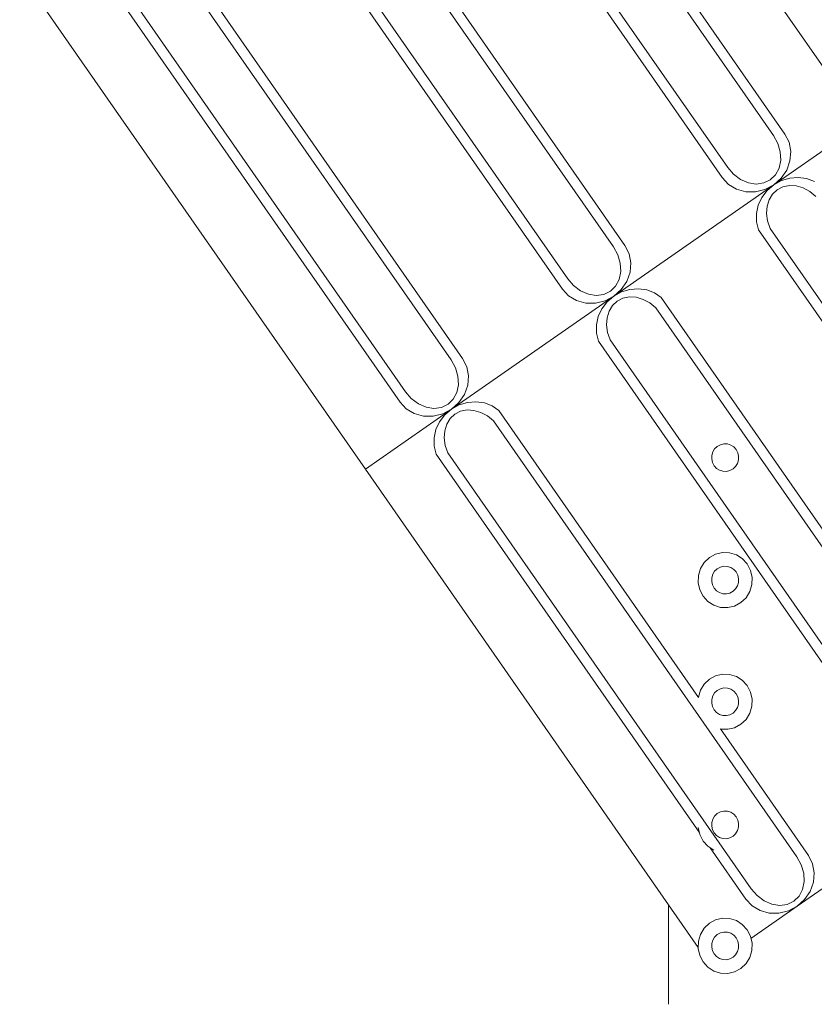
# Model space of a CAD drawing. Extents: x 5066 to 9756, y -2696 to -1109.
# Tile 229 of 248: x 9438.902 to 9439.559, y -2592.385 to -2591.572. Entities that reach past the tile are written whole.
import ezdxf

# ---------------------------------------------------------------- set-up
doc = ezdxf.new("R2010")
doc.units = 0
doc.header["$MEASUREMENT"] = 0
doc.layers.add('IFC-Elemento construtivo genérico-Contorno', color=253, linetype='CONTINUOUS', lineweight=5)

msp = doc.modelspace()

# ---------------------------------------------------------------- linework, layer by layer
at = {"layer": 'IFC-Elemento construtivo genérico-Contorno', "color": 8, "lineweight": 5}
for p, q in [((9439.31288, -2591.24709), (9439.59851, -2591.65748)), ((9439.27898, -2591.29901), (9439.53468, -2591.6664)), ((9439.2746, -2591.30758), (9439.52519, -2591.66762)), ((9439.22726, -2591.33499), (9439.48296, -2591.70238)), ((9439.23679, -2591.33387), (9439.48741, -2591.69392)), ((9439.14683, -2591.39098), (9439.40253, -2591.75838)), ((9439.14245, -2591.39955), (9439.39304, -2591.75959)), ((9439.10468, -2591.42585), (9439.35527, -2591.78589)), ((9439.09511, -2591.42696), (9439.35081, -2591.79436)), ((9439.01269, -2591.48432), (9439.26839, -2591.85172)), ((9439.00835, -2591.49289), (9439.25894, -2591.85294)), ((9438.96101, -2591.52031), (9439.21671, -2591.8877)), ((9438.97054, -2591.51919), (9439.22113, -2591.87924)), ((9438.90249, -2591.53272), (9439.18812, -2591.9431)), ((9439.5255, -2591.7083), (9439.59851, -2591.65748)), ((9439.5255, -2591.7083), (9439.59851, -2591.65748)), ((9439.52519, -2591.66762), (9439.52874, -2591.67414)), ((9439.53468, -2591.6664), (9439.53808, -2591.67321)), ((9439.52874, -2591.67414), (9439.53081, -2591.68111)), ((9439.53808, -2591.67321), (9439.53952, -2591.68078)), ((9439.53081, -2591.68111), (9439.5312, -2591.68805)), ((9439.53886, -2591.68859), (9439.53952, -2591.68078)), ((9439.48741, -2591.69392), (9439.49226, -2591.69954)), ((9439.52695, -2591.70001), (9439.52988, -2591.6945)), ((9439.52988, -2591.6945), (9439.5312, -2591.68805)), ((9439.53616, -2591.69612), (9439.53886, -2591.68859)), ((9439.48296, -2591.70238), (9439.48816, -2591.70797)), ((9439.49226, -2591.69954), (9439.49808, -2591.70388)), ((9439.52261, -2591.70422), (9439.52695, -2591.70001)), ((9439.52546, -2591.70832), (9439.53159, -2591.70285)), ((9439.53159, -2591.70285), (9439.53616, -2591.69612)), ((9439.53179, -2591.70483), (9439.53866, -2591.70275)), ((9439.53866, -2591.70275), (9439.54573, -2591.70217)), ((9439.54573, -2591.70217), (9439.55261, -2591.70313)), ((9439.25925, -2591.8936), (9439.52542, -2591.70834)), ((9439.25929, -2591.89358), (9439.52542, -2591.70834)), ((9439.48816, -2591.70797), (9439.49476, -2591.71194)), ((9439.49808, -2591.70388), (9439.50448, -2591.70665)), ((9439.50448, -2591.70665), (9439.51097, -2591.70765)), ((9439.51097, -2591.70765), (9439.51718, -2591.70682)), ((9439.51718, -2591.70682), (9439.52261, -2591.70422)), ((9439.5182, -2591.71217), (9439.52546, -2591.70832)), ((9439.51999, -2591.71304), (9439.52546, -2591.70832)), ((9439.52542, -2591.70834), (9439.53179, -2591.70483)), ((9439.52831, -2591.71242), (9439.53304, -2591.71003)), ((9439.53304, -2591.71003), (9439.53839, -2591.70895)), ((9439.53839, -2591.70895), (9439.54405, -2591.70926)), ((9439.54405, -2591.70926), (9439.54976, -2591.71093)), ((9439.54976, -2591.71093), (9439.55527, -2591.71388)), ((9439.55261, -2591.70313), (9439.55902, -2591.70558)), ((9439.49476, -2591.71194), (9439.5023, -2591.71404)), ((9439.5023, -2591.71404), (9439.5103, -2591.71411)), ((9439.5103, -2591.71411), (9439.5182, -2591.71217)), ((9439.51265, -2591.72518), (9439.51566, -2591.71876)), ((9439.51566, -2591.71876), (9439.51999, -2591.71304)), ((9439.52155, -2591.72066), (9439.52445, -2591.71603)), ((9439.52445, -2591.71603), (9439.52831, -2591.71242)), ((9439.55527, -2591.71388), (9439.56023, -2591.71797)), ((9439.51116, -2591.73198), (9439.51265, -2591.72518)), ((9439.51948, -2591.73202), (9439.51988, -2591.72608)), ((9439.51988, -2591.72608), (9439.52155, -2591.72066)), ((9439.51116, -2591.73198), (9439.51124, -2591.73883)), ((9439.51948, -2591.73202), (9439.52034, -2591.73819)), ((9439.51124, -2591.73883), (9439.51288, -2591.74538)), ((9439.52034, -2591.73819), (9439.52245, -2591.74426)), ((9439.51288, -2591.74538), (9439.70171, -2592.01671)), ((9439.52245, -2591.74426), (9439.77304, -2592.10431)), ((9439.39304, -2591.75959), (9439.39663, -2591.76611)), ((9439.40253, -2591.75838), (9439.40593, -2591.76518)), ((9439.39663, -2591.76611), (9439.39866, -2591.77308)), ((9439.40593, -2591.76518), (9439.40738, -2591.77275)), ((9439.39866, -2591.77308), (9439.39905, -2591.78002)), ((9439.40671, -2591.78056), (9439.40738, -2591.77275)), ((9439.39773, -2591.78647), (9439.39905, -2591.78002)), ((9439.40402, -2591.78809), (9439.40671, -2591.78056)), ((9439.35527, -2591.78589), (9439.36011, -2591.79151)), ((9439.36011, -2591.79151), (9439.36593, -2591.79585)), ((9439.39046, -2591.79619), (9439.3948, -2591.79198)), ((9439.3948, -2591.79198), (9439.39773, -2591.78647)), ((9439.39945, -2591.79482), (9439.40402, -2591.78809)), ((9439.35081, -2591.79436), (9439.35601, -2591.79994)), ((9439.35601, -2591.79994), (9439.36261, -2591.80391)), ((9439.36593, -2591.79585), (9439.37234, -2591.79862)), ((9439.37234, -2591.79862), (9439.37882, -2591.79962)), ((9439.37882, -2591.79962), (9439.38503, -2591.79879)), ((9439.38503, -2591.79879), (9439.39046, -2591.79619)), ((9439.38605, -2591.80413), (9439.39331, -2591.80029)), ((9439.38784, -2591.80501), (9439.39331, -2591.80029)), ((9439.39331, -2591.8003), (9439.39945, -2591.79482)), ((9439.39331, -2591.80029), (9439.39964, -2591.7968)), ((9439.39964, -2591.7968), (9439.40652, -2591.79472)), ((9439.40652, -2591.79472), (9439.41359, -2591.79414)), ((9439.41359, -2591.79414), (9439.42046, -2591.7951)), ((9439.42046, -2591.7951), (9439.42687, -2591.79756)), ((9439.42687, -2591.79756), (9439.43245, -2591.80137)), ((9439.36261, -2591.80391), (9439.37015, -2591.80601)), ((9439.37015, -2591.80601), (9439.37816, -2591.80608)), ((9439.37816, -2591.80608), (9439.38605, -2591.80413)), ((9439.38351, -2591.81073), (9439.38784, -2591.80501)), ((9439.38941, -2591.81263), (9439.3923, -2591.808)), ((9439.3923, -2591.808), (9439.39616, -2591.8044)), ((9439.39616, -2591.8044), (9439.40089, -2591.802)), ((9439.40089, -2591.802), (9439.40624, -2591.80092)), ((9439.40624, -2591.80092), (9439.41191, -2591.80123)), ((9439.41191, -2591.80123), (9439.41761, -2591.8029)), ((9439.41761, -2591.8029), (9439.42312, -2591.80585)), ((9439.42312, -2591.80585), (9439.42808, -2591.80993)), ((9439.43245, -2591.80137), (9439.57991, -2592.01322)), ((9439.3805, -2591.81715), (9439.38351, -2591.81073)), ((9439.38773, -2591.81805), (9439.38941, -2591.81263)), ((9439.42808, -2591.80993), (9439.67866, -2592.16998)), ((9439.37902, -2591.82395), (9439.3805, -2591.81715)), ((9439.37902, -2591.82395), (9439.37909, -2591.8308)), ((9439.38734, -2591.82399), (9439.38773, -2591.81805)), ((9439.38734, -2591.82399), (9439.3882, -2591.83015)), ((9439.37909, -2591.8308), (9439.38073, -2591.83736)), ((9439.3882, -2591.83015), (9439.3903, -2591.83623)), ((9439.38073, -2591.83736), (9439.57491, -2592.11636)), ((9439.3903, -2591.83623), (9439.64089, -2592.19628)), ((9439.25894, -2591.85294), (9439.26249, -2591.85945)), ((9439.26839, -2591.85172), (9439.27183, -2591.85853)), ((9439.26249, -2591.85945), (9439.26456, -2591.86642)), ((9439.27183, -2591.85853), (9439.27327, -2591.86609)), ((9439.26363, -2591.87982), (9439.26491, -2591.87337)), ((9439.26456, -2591.86642), (9439.26491, -2591.87337)), ((9439.27261, -2591.8739), (9439.27327, -2591.86609)), ((9439.22113, -2591.87924), (9439.22601, -2591.88486)), ((9439.2607, -2591.88533), (9439.26363, -2591.87982)), ((9439.26534, -2591.88817), (9439.26991, -2591.88143)), ((9439.26991, -2591.88143), (9439.27261, -2591.8739)), ((9439.21671, -2591.8877), (9439.22191, -2591.89328)), ((9439.22601, -2591.88486), (9439.23183, -2591.8892)), ((9439.23183, -2591.8892), (9439.2382, -2591.89196)), ((9439.25089, -2591.89214), (9439.25636, -2591.88953)), ((9439.25636, -2591.88953), (9439.2607, -2591.88533)), ((9439.25921, -2591.89363), (9439.26534, -2591.88817)), ((9439.26554, -2591.89014), (9439.27241, -2591.88806)), ((9439.27241, -2591.88806), (9439.27945, -2591.88748)), ((9439.27945, -2591.88748), (9439.28636, -2591.88844)), ((9439.28636, -2591.88844), (9439.29277, -2591.8909)), ((9439.18812, -2591.94311), (9439.25917, -2591.89366)), ((9439.18812, -2591.9431), (9439.25913, -2591.89367)), ((9439.22191, -2591.89328), (9439.22851, -2591.89725)), ((9439.22851, -2591.89725), (9439.23605, -2591.89935)), ((9439.2382, -2591.89196), (9439.24472, -2591.89297)), ((9439.24405, -2591.89943), (9439.25195, -2591.89748)), ((9439.24472, -2591.89297), (9439.25089, -2591.89214)), ((9439.25195, -2591.89748), (9439.25921, -2591.89363)), ((9439.25374, -2591.89836), (9439.25921, -2591.89363)), ((9439.25816, -2591.90134), (9439.26206, -2591.89774)), ((9439.25913, -2591.89368), (9439.26554, -2591.89014)), ((9439.25913, -2591.89367), (9439.25917, -2591.89366)), ((9439.25925, -2591.8936), (9439.25929, -2591.89358)), ((9439.26206, -2591.89774), (9439.26679, -2591.89534)), ((9439.26679, -2591.89534), (9439.27214, -2591.89427)), ((9439.27214, -2591.89427), (9439.2778, -2591.89458)), ((9439.2778, -2591.89458), (9439.28351, -2591.89625)), ((9439.28351, -2591.89625), (9439.28898, -2591.8992)), ((9439.29277, -2591.8909), (9439.29831, -2591.89471)), ((9439.29831, -2591.89471), (9439.46323, -2592.13166)), ((9439.23605, -2591.89935), (9439.24405, -2591.89943)), ((9439.2464, -2591.91049), (9439.24941, -2591.90407)), ((9439.24941, -2591.90407), (9439.25374, -2591.89836)), ((9439.25363, -2591.91139), (9439.2553, -2591.90597)), ((9439.2553, -2591.90597), (9439.25816, -2591.90134)), ((9439.28898, -2591.8992), (9439.29398, -2591.90328)), ((9439.29398, -2591.90328), (9439.54456, -2592.26332)), ((9439.24491, -2591.9173), (9439.2464, -2591.91049)), ((9439.2532, -2591.91733), (9439.25363, -2591.91139)), ((9439.24491, -2591.9173), (9439.24499, -2591.92415)), ((9439.2532, -2591.91733), (9439.25405, -2591.9235)), ((9439.48136, -2591.9229), (9439.48421, -2591.92223)), ((9439.48421, -2591.92223), (9439.48714, -2591.92233)), ((9439.48714, -2591.92233), (9439.48991, -2591.92321)), ((9439.24499, -2591.92415), (9439.24663, -2591.9307)), ((9439.25405, -2591.9235), (9439.25616, -2591.92958)), ((9439.25616, -2591.92958), (9439.50675, -2592.28962)), ((9439.47425, -2591.93174), (9439.47511, -2591.92888)), ((9439.47511, -2591.92888), (9439.47663, -2591.92634)), ((9439.47663, -2591.92634), (9439.47878, -2591.9243)), ((9439.47878, -2591.9243), (9439.48136, -2591.9229)), ((9439.48991, -2591.92321), (9439.49238, -2591.92479)), ((9439.49238, -2591.92479), (9439.49437, -2591.92697)), ((9439.49437, -2591.92697), (9439.49577, -2591.92961)), ((9439.49577, -2591.92961), (9439.4964, -2591.93252)), ((9439.24663, -2591.9307), (9439.46386, -2592.2428)), ((9439.47417, -2591.93472), (9439.47425, -2591.93174)), ((9439.47417, -2591.93472), (9439.4748, -2591.93763)), ((9439.4748, -2591.93763), (9439.47616, -2591.94027)), ((9439.4939, -2591.9409), (9439.49546, -2591.93837)), ((9439.49546, -2591.93837), (9439.49632, -2591.9355)), ((9439.49632, -2591.9355), (9439.4964, -2591.93252)), ((9439.18812, -2591.94311), (9439.46308, -2592.33815)), ((9439.47616, -2591.94027), (9439.47816, -2591.94246)), ((9439.47816, -2591.94246), (9439.48066, -2591.94404)), ((9439.48066, -2591.94404), (9439.48343, -2591.94491)), ((9439.48343, -2591.94491), (9439.48636, -2591.94502)), ((9439.48636, -2591.94502), (9439.48921, -2591.94434)), ((9439.48921, -2591.94434), (9439.49179, -2591.94294)), ((9439.49179, -2591.94294), (9439.4939, -2591.9409)), ((9439.46804, -2592.02014), (9439.4723, -2592.01606)), ((9439.4723, -2592.01606), (9439.47745, -2592.01325)), ((9439.47745, -2592.01325), (9439.48312, -2592.01191)), ((9439.48312, -2592.01191), (9439.48898, -2592.01212)), ((9439.48898, -2592.01212), (9439.49456, -2592.01386)), ((9439.49456, -2592.01386), (9439.49948, -2592.01703)), ((9439.49948, -2592.01703), (9439.50347, -2592.02139)), ((9439.46323, -2592.03092), (9439.46491, -2592.02521)), ((9439.46491, -2592.02521), (9439.46804, -2592.02014)), ((9439.47511, -2592.02995), (9439.47663, -2592.02742)), ((9439.47663, -2592.02742), (9439.47878, -2592.02538)), ((9439.47878, -2592.02538), (9439.48136, -2592.02398)), ((9439.48136, -2592.02398), (9439.48421, -2592.0233)), ((9439.48421, -2592.0233), (9439.48714, -2592.02341)), ((9439.48714, -2592.02341), (9439.48991, -2592.02428)), ((9439.48991, -2592.02428), (9439.49238, -2592.02586)), ((9439.49238, -2592.02586), (9439.49437, -2592.02804)), ((9439.49437, -2592.02804), (9439.49577, -2592.03069)), ((9439.50347, -2592.02139), (9439.50624, -2592.02667)), ((9439.50624, -2592.02667), (9439.50753, -2592.03249)), ((9439.46304, -2592.0369), (9439.46323, -2592.03092)), ((9439.47417, -2592.0358), (9439.47425, -2592.03281)), ((9439.47417, -2592.0358), (9439.4748, -2592.03871)), ((9439.47425, -2592.03281), (9439.47511, -2592.02995)), ((9439.49577, -2592.03069), (9439.4964, -2592.0336)), ((9439.49632, -2592.03658), (9439.4964, -2592.0336)), ((9439.50734, -2592.03847), (9439.50753, -2592.03249)), ((9439.46304, -2592.0369), (9439.46433, -2592.04272)), ((9439.46433, -2592.04272), (9439.46706, -2592.048)), ((9439.4748, -2592.03871), (9439.47616, -2592.04135)), ((9439.47616, -2592.04135), (9439.47816, -2592.04353)), ((9439.47816, -2592.04353), (9439.48066, -2592.04511)), ((9439.48921, -2592.04542), (9439.49179, -2592.04401)), ((9439.49179, -2592.04401), (9439.4939, -2592.04197)), ((9439.4939, -2592.04197), (9439.49546, -2592.03944)), ((9439.49546, -2592.03944), (9439.49632, -2592.03658)), ((9439.50253, -2592.04925), (9439.50566, -2592.04418)), ((9439.50566, -2592.04418), (9439.50734, -2592.03847)), ((9439.46706, -2592.048), (9439.47105, -2592.05237)), ((9439.47105, -2592.05237), (9439.47601, -2592.05553)), ((9439.48066, -2592.04511), (9439.48343, -2592.04599)), ((9439.48343, -2592.04599), (9439.48636, -2592.04609)), ((9439.48636, -2592.04609), (9439.48921, -2592.04542)), ((9439.49827, -2592.05333), (9439.50253, -2592.04925)), ((9439.47601, -2592.05553), (9439.48159, -2592.05728)), ((9439.48159, -2592.05728), (9439.48745, -2592.05748)), ((9439.48745, -2592.05748), (9439.49312, -2592.05614)), ((9439.49312, -2592.05614), (9439.49827, -2592.05333)), ((9439.46804, -2592.12062), (9439.4723, -2592.11654)), ((9439.4723, -2592.11654), (9439.47745, -2592.11373)), ((9439.47745, -2592.11373), (9439.48312, -2592.11238)), ((9439.48312, -2592.11238), (9439.48898, -2592.11259)), ((9439.48898, -2592.11259), (9439.49456, -2592.11434)), ((9439.49456, -2592.11434), (9439.49948, -2592.1175)), ((9439.49948, -2592.1175), (9439.50347, -2592.12187)), ((9439.46491, -2592.12569), (9439.46804, -2592.12062)), ((9439.47878, -2592.12586), (9439.48136, -2592.12445)), ((9439.48136, -2592.12445), (9439.48421, -2592.12378)), ((9439.48421, -2592.12378), (9439.48714, -2592.12388)), ((9439.48714, -2592.12388), (9439.48991, -2592.12475)), ((9439.48991, -2592.12475), (9439.49238, -2592.12633)), ((9439.50347, -2592.12187), (9439.50624, -2592.12715)), ((9439.46323, -2592.1314), (9439.46491, -2592.12569)), ((9439.46323, -2592.13166), (9439.46323, -2592.1314)), ((9439.47417, -2592.13628), (9439.47425, -2592.13329)), ((9439.47425, -2592.13329), (9439.47511, -2592.13043)), ((9439.47511, -2592.13043), (9439.47663, -2592.1279)), ((9439.47663, -2592.1279), (9439.47878, -2592.12586)), ((9439.49238, -2592.12633), (9439.49437, -2592.12852)), ((9439.49437, -2592.12852), (9439.49577, -2592.13116)), ((9439.49577, -2592.13116), (9439.4964, -2592.13407)), ((9439.50624, -2592.12715), (9439.50753, -2592.13297)), ((9439.50734, -2592.13894), (9439.50753, -2592.13297)), ((9439.47417, -2592.13628), (9439.4748, -2592.13919)), ((9439.4748, -2592.13919), (9439.47616, -2592.14182)), ((9439.47616, -2592.14182), (9439.47816, -2592.14401)), ((9439.4939, -2592.14245), (9439.49546, -2592.13991)), ((9439.49546, -2592.13991), (9439.49632, -2592.13706)), ((9439.49632, -2592.13706), (9439.4964, -2592.13407)), ((9439.50566, -2592.14466), (9439.50734, -2592.13894)), ((9439.47816, -2592.14401), (9439.48066, -2592.14559)), ((9439.48066, -2592.14559), (9439.48343, -2592.14646)), ((9439.48343, -2592.14646), (9439.48636, -2592.14657)), ((9439.48636, -2592.14657), (9439.48921, -2592.1459)), ((9439.48921, -2592.1459), (9439.49179, -2592.14449)), ((9439.49179, -2592.14449), (9439.4939, -2592.14245)), ((9439.49827, -2592.15381), (9439.50253, -2592.14973)), ((9439.50253, -2592.14973), (9439.50566, -2592.14466)), ((9439.54488, -2592.30399), (9439.76921, -2592.14786)), ((9439.48132, -2592.15767), (9439.48159, -2592.15776)), ((9439.48132, -2592.15767), (9439.55402, -2592.26211)), ((9439.48159, -2592.15776), (9439.48745, -2592.15796)), ((9439.48745, -2592.15796), (9439.49312, -2592.15661)), ((9439.49312, -2592.15661), (9439.49827, -2592.15381)), ((9439.47511, -2592.23216), (9439.47663, -2592.22962)), ((9439.47663, -2592.22962), (9439.47878, -2592.22758)), ((9439.47878, -2592.22758), (9439.48136, -2592.22618)), ((9439.48136, -2592.22618), (9439.48421, -2592.2255)), ((9439.48421, -2592.2255), (9439.48714, -2592.22561)), ((9439.48714, -2592.22561), (9439.48991, -2592.22648)), ((9439.48991, -2592.22648), (9439.49238, -2592.22806)), ((9439.49238, -2592.22806), (9439.49437, -2592.23025)), ((9439.49437, -2592.23025), (9439.49577, -2592.23289)), ((9439.46304, -2592.2391), (9439.46433, -2592.24492)), ((9439.47417, -2592.238), (9439.47425, -2592.23502)), ((9439.47417, -2592.238), (9439.4748, -2592.24092)), ((9439.47425, -2592.23502), (9439.47511, -2592.23216)), ((9439.49546, -2592.24164), (9439.49632, -2592.23879)), ((9439.49577, -2592.23289), (9439.4964, -2592.2358)), ((9439.49632, -2592.23879), (9439.4964, -2592.2358)), ((9439.46433, -2592.24492), (9439.46706, -2592.2502)), ((9439.4748, -2592.24092), (9439.47616, -2592.24355)), ((9439.47616, -2592.24355), (9439.47816, -2592.24573)), ((9439.47816, -2592.24573), (9439.48066, -2592.24732)), ((9439.48066, -2592.24732), (9439.48343, -2592.24819)), ((9439.48636, -2592.24829), (9439.48921, -2592.24762)), ((9439.48921, -2592.24762), (9439.49179, -2592.24622)), ((9439.49179, -2592.24622), (9439.4939, -2592.24418)), ((9439.4939, -2592.24418), (9439.49546, -2592.24164)), ((9439.46706, -2592.2502), (9439.47105, -2592.25457)), ((9439.47105, -2592.25457), (9439.47601, -2592.25774)), ((9439.47284, -2592.25572), (9439.50234, -2592.29809)), ((9439.48343, -2592.24819), (9439.48636, -2592.24829)), ((9439.54456, -2592.26332), (9439.54812, -2592.26984)), ((9439.55402, -2592.26211), (9439.55745, -2592.26891)), ((9439.54812, -2592.26984), (9439.55019, -2592.27681)), ((9439.55745, -2592.26891), (9439.5589, -2592.27648)), ((9439.55019, -2592.27681), (9439.55054, -2592.28375)), ((9439.55823, -2592.28429), (9439.5589, -2592.27648)), ((9439.54925, -2592.29021), (9439.55054, -2592.28375)), ((9439.55554, -2592.29182), (9439.55823, -2592.28429)), ((9439.50675, -2592.28962), (9439.51163, -2592.29524)), ((9439.51163, -2592.29524), (9439.51745, -2592.29958)), ((9439.54198, -2592.29992), (9439.54632, -2592.29571)), ((9439.54632, -2592.29571), (9439.54925, -2592.29021)), ((9439.55097, -2592.29855), (9439.55554, -2592.29182)), ((9439.43839, -2592.38503), (9439.43839, -2592.3027)), ((9439.50234, -2592.29809), (9439.50753, -2592.30367)), ((9439.50663, -2592.33059), (9439.5448, -2592.30404)), ((9439.50753, -2592.30367), (9439.51413, -2592.30764)), ((9439.51745, -2592.29958), (9439.52382, -2592.30235)), ((9439.52382, -2592.30235), (9439.53034, -2592.30335)), ((9439.53034, -2592.30335), (9439.53652, -2592.30252)), ((9439.53652, -2592.30252), (9439.54198, -2592.29992)), ((9439.53757, -2592.30786), (9439.54484, -2592.30402)), ((9439.54484, -2592.30402), (9439.55097, -2592.29855)), ((9439.51413, -2592.30764), (9439.52167, -2592.30974)), ((9439.52167, -2592.30974), (9439.52968, -2592.30981)), ((9439.52968, -2592.30981), (9439.53757, -2592.30786)), ((9439.46804, -2592.32223), (9439.4723, -2592.31815)), ((9439.4723, -2592.31815), (9439.47745, -2592.31534)), ((9439.47745, -2592.31534), (9439.48312, -2592.314)), ((9439.48312, -2592.314), (9439.48898, -2592.3142)), ((9439.48898, -2592.3142), (9439.49456, -2592.31595)), ((9439.49456, -2592.31595), (9439.49948, -2592.31911)), ((9439.49948, -2592.31911), (9439.50347, -2592.32348)), ((9439.46323, -2592.33301), (9439.46491, -2592.3273)), ((9439.46491, -2592.3273), (9439.46804, -2592.32223)), ((9439.47663, -2592.32951), (9439.47878, -2592.32747)), ((9439.47878, -2592.32747), (9439.48136, -2592.32606)), ((9439.48136, -2592.32606), (9439.48421, -2592.32539)), ((9439.48421, -2592.32539), (9439.48714, -2592.3255)), ((9439.48714, -2592.3255), (9439.48991, -2592.32636)), ((9439.48991, -2592.32636), (9439.49238, -2592.32795)), ((9439.49238, -2592.32795), (9439.49437, -2592.33013)), ((9439.50347, -2592.32348), (9439.50624, -2592.32876)), ((9439.50624, -2592.32876), (9439.50753, -2592.33458)), ((9439.46304, -2592.33899), (9439.46323, -2592.33301)), ((9439.47417, -2592.33789), (9439.47425, -2592.3349)), ((9439.47425, -2592.3349), (9439.47511, -2592.33204)), ((9439.47511, -2592.33204), (9439.47663, -2592.32951)), ((9439.49437, -2592.33013), (9439.49577, -2592.33277)), ((9439.49577, -2592.33277), (9439.4964, -2592.33568)), ((9439.49632, -2592.33867), (9439.4964, -2592.33568)), ((9439.50734, -2592.34055), (9439.50753, -2592.33458)), ((9439.46304, -2592.33899), (9439.46433, -2592.34481)), ((9439.46433, -2592.34481), (9439.46706, -2592.35008)), ((9439.47417, -2592.33789), (9439.4748, -2592.3408)), ((9439.4748, -2592.3408), (9439.47616, -2592.34343)), ((9439.47616, -2592.34343), (9439.47816, -2592.34562)), ((9439.49179, -2592.3461), (9439.4939, -2592.34406)), ((9439.4939, -2592.34406), (9439.49546, -2592.34153)), ((9439.49546, -2592.34153), (9439.49632, -2592.33867)), ((9439.50566, -2592.34627), (9439.50734, -2592.34055)), ((9439.46706, -2592.35008), (9439.47105, -2592.35446)), ((9439.47816, -2592.34562), (9439.48066, -2592.3472)), ((9439.48066, -2592.3472), (9439.48343, -2592.34807)), ((9439.48343, -2592.34807), (9439.48636, -2592.34818)), ((9439.48636, -2592.34818), (9439.48921, -2592.34751)), ((9439.48921, -2592.34751), (9439.49179, -2592.3461)), ((9439.49827, -2592.35542), (9439.50253, -2592.35134)), ((9439.50253, -2592.35134), (9439.50566, -2592.34627)), ((9439.47105, -2592.35446), (9439.47601, -2592.35762)), ((9439.47601, -2592.35762), (9439.48159, -2592.35937)), ((9439.48159, -2592.35937), (9439.48745, -2592.35957)), ((9439.48745, -2592.35957), (9439.49312, -2592.35822)), ((9439.49312, -2592.35822), (9439.49827, -2592.35542))]:
    msp.add_line(p, q, dxfattribs=at)

doc.saveas('drawing.dxf')
